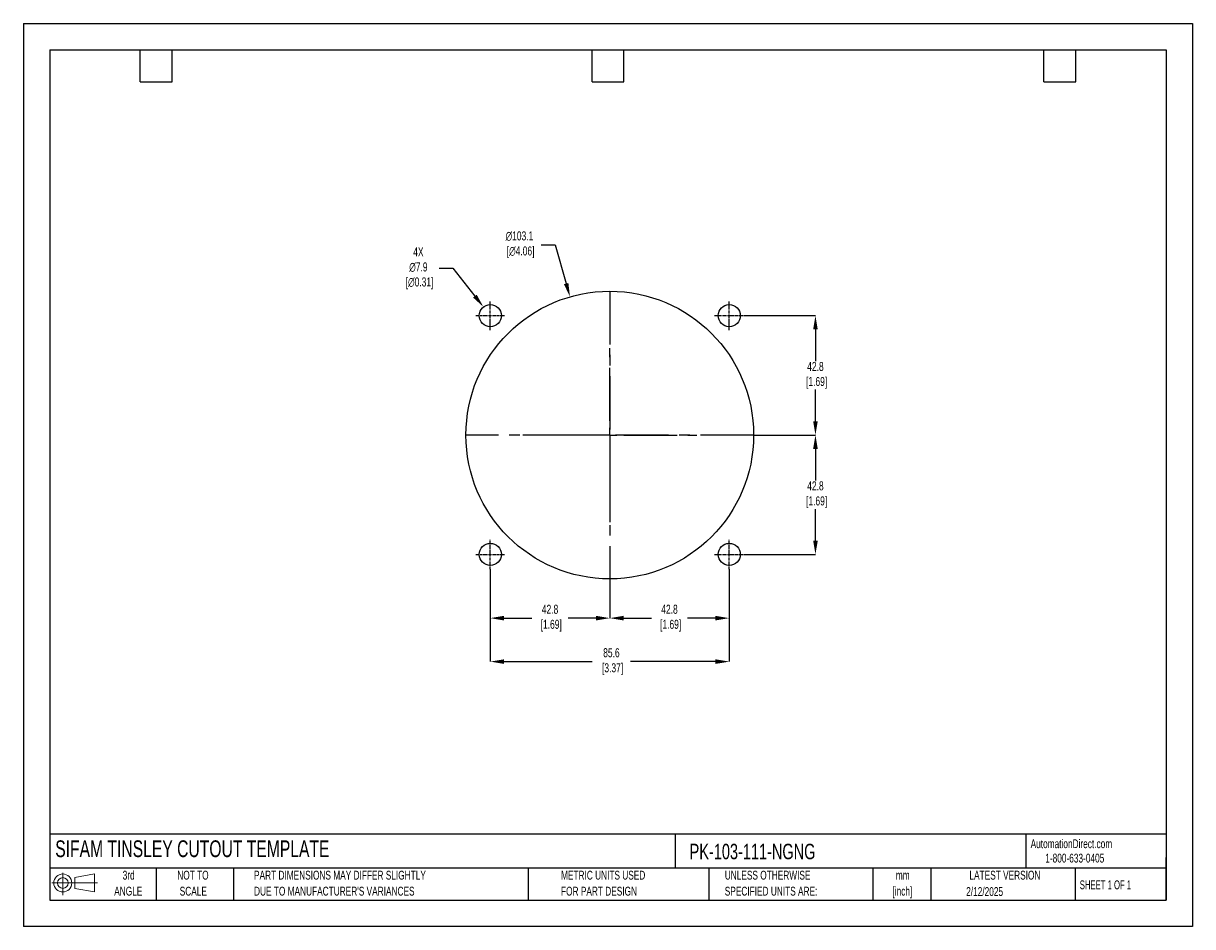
# Model space of a CAD drawing. Header units: millimetres. Extents: x 0 to 419, y 0 to 324.
import ezdxf

# ---------------------------------------------------------------- set-up
doc = ezdxf.new("R2010")
doc.units = ezdxf.units.MM
doc.header["$LTSCALE"] = 1.5
doc.header["$PDSIZE"] = -1
doc.linetypes.add('CENTERX2', pattern=[20.32, 12.7, -2.54, 2.54, -2.54])
for name, color, linetype in [('1', 7, 'Continuous'), ('CENTER', 40, 'CENTERX2'), ('SLD-DEFPOINTS', 7, 'Continuous')]:
    doc.layers.add(name, color=color, linetype=linetype)
doc.layers.add('DIMENSIONS', color=140, linetype='Continuous', lineweight=25)
doc.layers.add('TEXT', color=140, linetype='Continuous', lineweight=25)
doc.styles.add('SLDTEXTSTYLE0', font='TXT', dxfattribs={"width": 0.7})
doc.styles.add('SLDTEXTSTYLE1', font='TXT', dxfattribs={"width": 0.65})
doc.dimstyles.new('SLDDIMSTYLE0', dxfattribs={"dimtxt": 3.237012, "dimasz": 4.953, "dimexe": 0, "dimexo": 0.0625, "dimgap": 0.809253, "dimtad": 0, "dimtih": 1, "dimtoh": 1, "dimrnd": 1e-09, "dimzin": 12, "dimdsep": 46, "dimtxsty": 'SLDTEXTSTYLE0', "dimsah": 1, "dimcen": 0, "dimadec": 0, "dimazin": 3, "dimtfac": 1, "dimtofl": 0, "dimtmove": 0, "dimatfit": 3, "dimfxl": 0, "dimfrac": 2, "dimtolj": 1, "dimtzin": 12, "dimarcsym": 0})

# ---------------------------------------------------------------- blocks, each defined once
blk = doc.blocks.new('Block11')
at = {"color": 7, "linetype": 'Continuous', "lineweight": 18}
for p, q in [((0, 4.32), (16.31, 4.32)), ((3.88, 7.97), (3.88, 0)), ((8.22, 6.25), (15.26, 7.55)), ((8.22, 2.39), (8.22, 6.25)), ((15.26, 7.55), (15.26, 1.1)), ((8.22, 2.39), (15.26, 1.1))]:
    blk.add_line(p, q, dxfattribs=at)
for radius in [3.23, 1.93]:
    blk.add_circle((3.88, 4.32), radius, dxfattribs=at)
blk = doc.blocks.new('Block12')
at = {"layer": 'SLD-DEFPOINTS'}
blk.add_blockref('Block11', (0, 0), dxfattribs=at)
blk = doc.blocks.new('SW_NOTE_0_1')
at = {"layer": 'TEXT', "color": 0, "linetype": 'CENTERX2', "lineweight": 18, "char_height": 3.175, "attachment_point": 2, "style": 'SLDTEXTSTYLE0'}
for s, insert in [('mm', (4.27, 4.09)), ('[inch]', (4.14, -1.64))]:
    blk.add_mtext(s, dxfattribs=dict(at, insert=insert))
blk = doc.blocks.new('SW_NOTE_0_2')
at = {"layer": 'TEXT', "color": 0, "linetype": 'CENTERX2', "lineweight": 18, "char_height": 3.175, "attachment_point": 1, "style": 'SLDTEXTSTYLE0'}
for s, insert in [('UNLESS OTHERWISE', (0, 4.09)), ('SPECIFIED UNITS ARE:', (0, -1.64))]:
    blk.add_mtext(s, dxfattribs=dict(at, insert=insert))
blk = doc.blocks.new('SW_NOTE_0_3')
at = {"layer": 'TEXT', "color": 0, "linetype": 'CENTERX2', "lineweight": 18, "char_height": 3.175, "attachment_point": 1, "style": 'SLDTEXTSTYLE0'}
for s, insert in [('PART DIMENSIONS MAY DIFFER SLIGHTLY', (0, 4.09)), ("DUE TO MANUFACTURER'S VARIANCES", (0, -1.64))]:
    blk.add_mtext(s, dxfattribs=dict(at, insert=insert))
blk = doc.blocks.new('SW_NOTE_0_4')
at = {"layer": 'TEXT', "color": 0, "linetype": 'CENTERX2', "lineweight": 18, "char_height": 3.175, "attachment_point": 2, "style": 'SLDTEXTSTYLE0'}
for s, insert in [('NOT TO', (7.89, 4.09)), ('SCALE', (8.03, -1.64))]:
    blk.add_mtext(s, dxfattribs=dict(at, insert=insert))
blk = doc.blocks.new('SW_NOTE_0_5')
at = {"layer": 'TEXT', "color": 0, "linetype": 'CENTERX2', "lineweight": 18, "char_height": 3.175, "attachment_point": 2, "style": 'SLDTEXTSTYLE0'}
for s, insert in [('3rd', (3.47, 4.09)), ('ANGLE', (3.33, -1.64))]:
    blk.add_mtext(s, dxfattribs=dict(at, insert=insert))
blk = doc.blocks.new('SW_NOTE_0_6')
at = {"layer": 'TEXT', "color": 0, "linetype": 'CENTERX2', "lineweight": 18, "char_height": 3.175, "attachment_point": 1, "style": 'SLDTEXTSTYLE0'}
for s, insert in [('METRIC UNITS USED', (0, 4.09)), ('FOR PART DESIGN', (0, -1.64))]:
    blk.add_mtext(s, dxfattribs=dict(at, insert=insert))
blk = doc.blocks.new('SW_CENTERMARKSYMBOL_0')
at = {"layer": 'CENTER', "color": 0}
for p, q in [((0, 5.08), (0, 31.2)), ((-5.08, 0), (-31.2, 0)), ((0, 0), (-2.54, 0)), ((0, 0), (0, 2.54)), ((0, 0), (0, -2.54)), ((0, 0), (2.54, 0)), ((5.08, 0), (31.2, 0)), ((0, -5.08), (0, -31.2))]:
    blk.add_line(p, q, dxfattribs=at)
blk = doc.blocks.new('*D21')
at = {"layer": 'Defpoints', "color": 0}
for p in [(253, 128.21), (210.19, 124.69), (253, 110.61)]:
    blk.add_point(p, dxfattribs=at)
at = {"layer": 'DIMENSIONS', "color": 0, "lineweight": -2}
for p, q in [((253, 128.15), (253, 110.61)), ((210.19, 124.63), (210.19, 110.61)), ((215.14, 110.61), (225.12, 110.61)), ((248.05, 110.61), (238.07, 110.61))]:
    blk.add_line(p, q, dxfattribs=at)
at = {"layer": 'DIMENSIONS', "color": 0}
for points in [[(215.14, 111.44), (215.14, 109.78), (210.19, 110.61)], [(248.05, 111.44), (248.05, 109.78), (253, 110.61)]]:
    blk.add_solid(points, dxfattribs=at)
at = {"layer": 'DIMENSIONS', "color": 0, "insert": (231.59, 110.61), "char_height": 3.237, "attachment_point": 5, "style": 'SLDTEXTSTYLE0'}
blk.add_mtext('\\A1;42.8\\P [1.69]', dxfattribs=at)
blk = doc.blocks.new('*D22')
at = {"layer": 'Defpoints', "color": 0}
for p in [(167.37, 128.21), (253, 128.21), (253, 95.02)]:
    blk.add_point(p, dxfattribs=at)
at = {"layer": 'DIMENSIONS', "color": 0, "lineweight": -2}
for p, q in [((167.37, 128.15), (167.37, 95.02)), ((253, 128.15), (253, 95.02)), ((172.32, 95.02), (203.93, 95.02)), ((248.05, 95.02), (217.64, 95.02))]:
    blk.add_line(p, q, dxfattribs=at)
at = {"layer": 'DIMENSIONS', "color": 0}
for points in [[(172.32, 95.85), (172.32, 94.2), (167.37, 95.02)], [(248.05, 95.85), (248.05, 94.2), (253, 95.02)]]:
    blk.add_solid(points, dxfattribs=at)
at = {"layer": 'DIMENSIONS', "color": 0, "insert": (210.78, 95.02), "char_height": 3.237, "attachment_point": 5, "style": 'SLDTEXTSTYLE0'}
blk.add_mtext('\\A1;85.6\\P [3.37]', dxfattribs=at)
blk = doc.blocks.new('*D23')
at = {"layer": 'Defpoints', "color": 0}
for p in [(261.75, 176.25), (258.22, 133.44), (283.91, 133.44)]:
    blk.add_point(p, dxfattribs=at)
at = {"layer": 'DIMENSIONS', "color": 0, "lineweight": -2}
for p, q in [((261.81, 176.25), (283.91, 176.25)), ((283.91, 171.3), (283.91, 159.97)), ((283.91, 138.39), (283.91, 149.72)), ((258.28, 133.44), (283.91, 133.44))]:
    blk.add_line(p, q, dxfattribs=at)
at = {"layer": 'DIMENSIONS', "color": 0}
for points in [[(283.09, 171.3), (284.74, 171.3), (283.91, 176.25)], [(283.09, 138.39), (284.74, 138.39), (283.91, 133.44)]]:
    blk.add_solid(points, dxfattribs=at)
at = {"layer": 'DIMENSIONS', "color": 0, "insert": (283.91, 154.85), "char_height": 3.237, "attachment_point": 5, "style": 'SLDTEXTSTYLE0'}
blk.add_mtext('\\A1;42.8\\P [1.69]', dxfattribs=at)
blk = doc.blocks.new('*D24')
at = {"layer": 'Defpoints', "color": 0}
for p in [(258.22, 219.07), (261.75, 176.25), (283.91, 176.25)]:
    blk.add_point(p, dxfattribs=at)
at = {"layer": 'DIMENSIONS', "color": 0, "lineweight": -2}
for p, q in [((258.28, 219.07), (283.91, 219.07)), ((283.91, 214.12), (283.91, 202.79)), ((283.91, 181.21), (283.91, 192.54)), ((261.81, 176.25), (283.91, 176.25))]:
    blk.add_line(p, q, dxfattribs=at)
at = {"layer": 'DIMENSIONS', "color": 0}
for points in [[(283.09, 214.12), (284.74, 214.12), (283.91, 219.07)], [(283.09, 181.21), (284.74, 181.21), (283.91, 176.25)]]:
    blk.add_solid(points, dxfattribs=at)
at = {"layer": 'DIMENSIONS', "color": 0, "insert": (283.91, 197.66), "char_height": 3.237, "attachment_point": 5, "style": 'SLDTEXTSTYLE0'}
blk.add_mtext('\\A1;42.8\\P [1.69]', dxfattribs=at)
blk = doc.blocks.new('*D25')
at = {"layer": 'Defpoints', "color": 0}
for p in [(167.37, 128.21), (210.19, 124.69), (167.37, 110.61)]:
    blk.add_point(p, dxfattribs=at)
at = {"layer": 'DIMENSIONS', "color": 0, "lineweight": -2}
for p, q in [((167.37, 128.15), (167.37, 110.61)), ((210.19, 124.63), (210.19, 110.61)), ((172.32, 110.61), (182.3, 110.61)), ((205.23, 110.61), (195.25, 110.61))]:
    blk.add_line(p, q, dxfattribs=at)
at = {"layer": 'DIMENSIONS', "color": 0}
for points in [[(172.32, 111.44), (172.32, 109.78), (167.37, 110.61)], [(205.23, 111.44), (205.23, 109.78), (210.19, 110.61)]]:
    blk.add_solid(points, dxfattribs=at)
at = {"layer": 'DIMENSIONS', "color": 0, "insert": (188.78, 110.61), "char_height": 3.237, "attachment_point": 5, "style": 'SLDTEXTSTYLE0'}
blk.add_mtext('\\A1;42.8\\P [1.69]', dxfattribs=at)
blk = doc.blocks.new('*D28')
at = {"layer": 'Defpoints', "color": 0}
for p in [(195.93, 225.81), (224.44, 126.7)]:
    blk.add_point(p, dxfattribs=at)
at = {"layer": 'DIMENSIONS', "color": 0, "lineweight": -2}
for p, q in [((185.61, 244.48), (190.56, 244.48)), ((190.56, 244.48), (194.56, 230.57))]:
    blk.add_line(p, q, dxfattribs=at)
at = {"layer": 'DIMENSIONS', "color": 0}
blk.add_solid([(195.35, 230.79), (193.77, 230.34), (195.93, 225.81)], dxfattribs=at)
at = {"layer": 'DIMENSIONS', "color": 0, "insert": (177.81, 244.48), "char_height": 3.237, "attachment_point": 5, "style": 'SLDTEXTSTYLE0'}
blk.add_mtext('\\A1;∅103.1\\P [∅4.06]', dxfattribs=at)
blk = doc.blocks.new('*D29')
at = {"layer": 'Defpoints', "color": 0}
for p in [(164.91, 222.18), (169.83, 215.96)]:
    blk.add_point(p, dxfattribs=at)
at = {"layer": 'DIMENSIONS', "color": 0, "lineweight": -2}
for p, q in [((149.01, 236.05), (153.96, 236.05)), ((153.96, 236.05), (161.84, 226.07))]:
    blk.add_line(p, q, dxfattribs=at)
at = {"layer": 'DIMENSIONS', "color": 0}
blk.add_solid([(162.49, 226.58), (161.19, 225.56), (164.91, 222.18)], dxfattribs=at)
at = {"layer": 'DIMENSIONS', "color": 0, "insert": (141.59, 236.05), "char_height": 3.237, "attachment_point": 5, "style": 'SLDTEXTSTYLE0'}
blk.add_mtext('\\A1;4X\\P∅7.9\\P [∅0.31]', dxfattribs=at)

msp = doc.modelspace()

# ---------------------------------------------------------------- linework, layer by layer
at = {"color": 7, "linetype": 'Continuous'}
for p, q in [((0, 323.85), (0, 0)), ((0, 323.85), (419.1, 323.85)), ((419.1, 323.85), (419.1, 0)), ((419.1, 0), (0, 0))]:
    msp.add_line(p, q, dxfattribs=at)
at = {"layer": '1', "color": 1, "linetype": 'Continuous'}
for centre, radius in [((210.19, 176.25), 51.56), ((167.37, 219.07), 3.97), ((253, 219.07), 3.97), ((167.37, 133.44), 3.97), ((253, 133.44), 3.97)]:
    msp.add_circle(centre, radius, dxfattribs=at)
at = {"layer": 'CENTER'}
for p, q in [((210.19, 227.82), (210.19, 124.69)), ((261.75, 176.25), (158.62, 176.25))]:
    msp.add_line(p, q, dxfattribs=at)
at = {"layer": 'CENTER', "ltscale": 0.05}
for p, q in [((167.37, 213.85), (167.37, 224.29)), ((253, 213.85), (253, 224.29)), ((162.15, 219.07), (172.59, 219.07)), ((247.78, 219.07), (258.22, 219.07)), ((167.37, 128.22), (167.37, 138.66)), ((253, 128.22), (253, 138.66)), ((162.15, 133.44), (172.59, 133.44)), ((247.78, 133.44), (258.22, 133.44))]:
    msp.add_line(p, q, dxfattribs=at)
at = {"layer": 'TEXT'}
for p, q in [((9.52, 314.32), (409.57, 314.32)), ((9.52, 314.32), (9.52, 9.52)), ((41.91, 302.89), (41.91, 314.32)), ((53.34, 302.89), (53.34, 314.32)), ((203.83, 302.89), (203.83, 314.32)), ((215.26, 302.89), (215.26, 314.32)), ((365.76, 302.89), (365.76, 314.32)), ((377.19, 302.89), (377.19, 314.32)), ((409.57, 314.32), (409.57, 9.52)), ((41.91, 302.89), (53.34, 302.89)), ((203.83, 302.89), (215.26, 302.89)), ((365.76, 302.89), (377.19, 302.89)), ((409.57, 33.19), (9.52, 33.19)), ((233.64, 33.19), (233.64, 20.95)), ((359.36, 33.19), (359.36, 20.95)), ((409.57, 9.52), (409.57, 24.77)), ((409.57, 20.95), (9.52, 20.95)), ((47.62, 20.95), (47.62, 9.52)), ((75.32, 20.95), (75.32, 9.52)), ((180.97, 20.95), (180.97, 9.52)), ((245.67, 20.95), (245.67, 9.52)), ((304.54, 20.95), (304.54, 9.52)), ((325.22, 20.95), (325.22, 9.52)), ((377.02, 20.95), (377.02, 9.52)), ((9.52, 9.52), (409.57, 9.52))]:
    msp.add_line(p, q, dxfattribs=at)

# ---------------------------------------------------------------- block references
at = {"layer": 'CENTER'}
msp.add_blockref('SW_CENTERMARKSYMBOL_0', (210.19, 176.25), dxfattribs=at)
at = {"layer": 'SLD-DEFPOINTS'}
msp.add_blockref('Block12', (10.26, 11.33), dxfattribs=at)
at = {"layer": 'TEXT', "linetype": 'CENTERX2', "lineweight": 18}
for name, p in [('SW_NOTE_0_5', (34.27, 15.95)), ('SW_NOTE_0_4', (52.89, 15.95)), ('SW_NOTE_0_3', (82.68, 15.95)), ('SW_NOTE_0_6', (192.72, 15.95)), ('SW_NOTE_0_2', (251.41, 15.95)), ('SW_NOTE_0_1', (310.93, 15.95))]:
    msp.add_blockref(name, p, dxfattribs=at)

# ---------------------------------------------------------------- texts
at = {"layer": 'TEXT', "linetype": 'CENTERX2', "lineweight": 25, "attachment_point": 1, "style": 'SLDTEXTSTYLE0'}
for s, insert, char_height in [('SIFAM TINSLEY CUTOUT TEMPLATE', (11.42, 30.93), 6), ('PK-103-111-NGNG', (238.81, 29.71), 5.5562)]:
    msp.add_mtext(s, dxfattribs=dict(at, insert=insert, char_height=char_height))
at = {"layer": 'TEXT', "linetype": 'CENTERX2', "lineweight": 18, "char_height": 3.175}
for s, insert, attachment_point, style in [('AutomationDirect.com', (361.04, 31.31), 1, 'SLDTEXTSTYLE0'), ('1-800-633-0405', (366.29, 26.16), 1, 'SLDTEXTSTYLE0'), ('LATEST VERSION', (351.83, 20.05), 2, 'SLDTEXTSTYLE0'), ('2/12/2025', (344.55, 14.16), 2, 'SLDTEXTSTYLE0'), ('SHEET 1 OF 1', (378.66, 16.58), 1, 'SLDTEXTSTYLE1')]:
    msp.add_mtext(s, dxfattribs=dict(at, insert=insert, attachment_point=attachment_point, style=style))

# ---------------------------------------------------------------- dimensions: what is measured, and where the dimension line sits
at = {"layer": 'DIMENSIONS'}
for p1, p2, text, picture, middle in [((224.44, 126.7), (195.93, 225.81), '<>\\P[]', '*D28', (177.81, 244.48)), ((169.83, 215.96), (164.91, 222.18), '4X\\P<>\\P[]', '*D29', (141.59, 236.05))]:
    dim = msp.add_diameter_dim_2p(p1=p1, p2=p2, text=text, dimstyle='SLDDIMSTYLE0', override={"dimdec": 1}, dxfattribs=at)
    dim.commit()
    dim.dimension.update_dxf_attribs({"geometry": picture, "text_midpoint": middle, "dimtype": 163})
for base, p1, p2, picture, middle in [((283.91, 176.25), (258.22, 219.07), (261.75, 176.25), '*D24', (283.91, 197.66)), ((283.91, 133.44), (261.75, 176.25), (258.22, 133.44), '*D23', (283.91, 154.85))]:
    dim = msp.add_linear_dim(base=base, p1=p1, p2=p2, angle=90, text='<>\\P[]', dimstyle='SLDDIMSTYLE0', override={"dimdec": 1}, dxfattribs=at)
    dim.commit()
    dim.dimension.update_dxf_attribs({"geometry": picture, "text_midpoint": middle})
dim = msp.add_linear_dim(base=(253, 95.02), p1=(167.37, 128.21), p2=(253, 128.21), text='<>\\P[]', dimstyle='SLDDIMSTYLE0', override={"dimdec": 1}, dxfattribs=at)
dim.commit()
dim.dimension.update_dxf_attribs({"geometry": '*D22', "text_midpoint": (210.78, 95.02), "dimtype": 160})
for base, p2, picture, middle in [((167.37, 110.61), (167.37, 128.21), '*D25', (188.78, 110.61)), ((253, 110.61), (253, 128.21), '*D21', (231.59, 110.61))]:
    dim = msp.add_linear_dim(base=base, p1=(210.19, 124.69), p2=p2, text='<>\\P[]', dimstyle='SLDDIMSTYLE0', override={"dimdec": 1}, dxfattribs=at)
    dim.commit()
    dim.dimension.update_dxf_attribs({"geometry": picture, "text_midpoint": middle})

doc.saveas('drawing.dxf')
